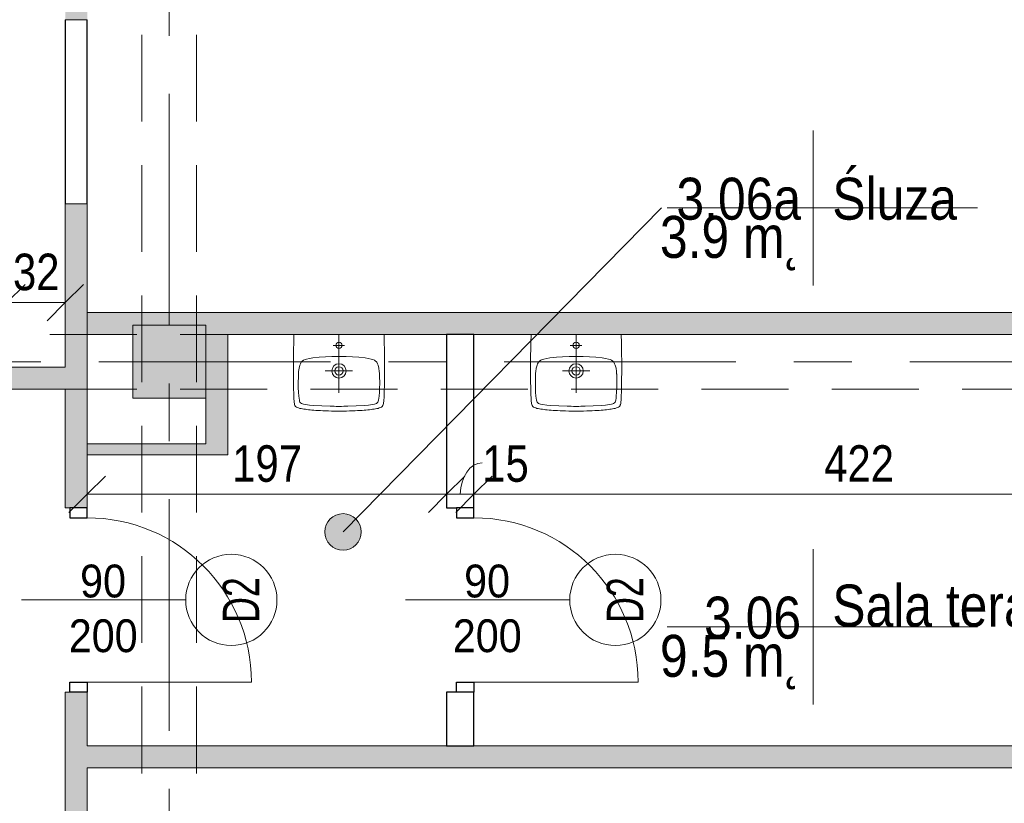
# Model space of a CAD drawing. Header units: centimetres. Extents: x -1737 to 22393, y -8842 to 3838.
# Tile 124 of 174: x 505 to 1045, y 1606 to 2036. Entities that reach past the tile are written whole.
import ezdxf

# ---------------------------------------------------------------- set-up
doc = ezdxf.new("R2010")
doc.units = ezdxf.units.CM
doc.linetypes.add('Oś', pattern=[222.25, 127, -31.75, 31.75, -31.75])
doc.linetypes.add('Ukryte', pattern=[71.438, 47.625, -23.813])
for name, color, linetype, lineweight in [('A-ANNO-DIMS', 211, 'Continuous', 13), ('A-ANNO-DIMS-100', 211, 'Continuous', 13), ('A-ANNO-NOTE', 131, 'Continuous', 13), ('A-AREA-IDEN', 2, 'Continuous', 13), ('A-DETL-GENF', 92, 'Continuous', 9), ('A-DETL-HDLN', 90, 'Ukryte', 9), ('A-DETL-MEDM', 33, 'Continuous', 13), ('A-DOOR', 31, 'Continuous', 13), ('A-WALL', 113, 'Continuous', 13), ('A-WALL-PATT', 111, 'Continuous', 13), ('P-SANR-FIXT', 6, 'Continuous', 9), ('S-COLS', 52, 'Continuous', 13), ('S-GRID', 1, 'Continuous', 13)]:
    doc.layers.add(name, color=color, linetype=linetype, lineweight=lineweight)
doc.styles.add('Arial', font='arial.ttf', dxfattribs={"width": 0.9, "height": 18})
doc.styles.add('Arial Narrow_2', font='ARIALN.TTF', dxfattribs={"height": 20})
doc.styles.add('Arial_1', font='arial.ttf', dxfattribs={"width": 0.7, "height": 20})
doc.styles.add('Arial_7', font='arial.ttf', dxfattribs={"width": 0.85, "height": 23})
doc.dimstyles.new('Diagonal_1_100__0__wewnętrzne', dxfattribs={"dimscale": 30.48, "dimtxt": 20.468619, "dimasz": 0.656168, "dimexe": 0.164042, "dimexo": 0.0625, "dimgap": 0.032808, "dimtad": 1, "dimdec": 0, "dimdsep": 46, "dimtxsty": 'Arial Narrow_2', "dimblk1": 'OBLIQUE', "dimblk2": 'OBLIQUE', "dimsah": 1, "dimcen": 0.09, "dimazin": 0, "dimtfac": 1, "dimtdec": 4, "dimtix": 1, "dimtmove": 0, "dimatfit": 3, "dimfxl": 0, "dimtvp": 1, "dimtolj": 1, "dimtzin": 0, "dimarcsym": 0})
doc.dimstyles.new('Diagonal_1_100__0__wewnętrzne_1', dxfattribs={"dimscale": 30.48, "dimtxt": 20.468619, "dimasz": 0.656168, "dimexe": 0.164042, "dimexo": 0.0625, "dimgap": 0.032808, "dimtad": 1, "dimdec": 0, "dimdsep": 46, "dimtxsty": 'Arial Narrow_2', "dimblk1": 'OBLIQUE', "dimblk2": 'OBLIQUE', "dimsah": 1, "dimcen": 0.09, "dimazin": 0, "dimtfac": 1, "dimtdec": 4, "dimtix": 1, "dimtmove": 1, "dimatfit": 3, "dimfxl": 0, "dimtvp": 1, "dimtolj": 1, "dimtzin": 0, "dimarcsym": 0})

# ---------------------------------------------------------------- blocks, each defined once
blk = doc.blocks.new('M_Concrete-Square-Column - 400 x 400mm-1512407-3_piętro I __3_90 m_ - stan projektowany')
at = {"layer": 'S-COLS', "lineweight": 9}
blk.add_hatch(color=253, dxfattribs=at).paths.add_polyline_path([(20, -20), (20, 20), (-20, 20), (-20, -20), (11, -20)], flags=0)
for p, q in [((20, 20), (-20, 20)), ((-20, 20), (-20, -20)), ((20, -20), (20, 20)), ((-20, -20), (20, -20))]:
    blk.add_line(p, q, dxfattribs=at)
blk = doc.blocks.new('DRZWI 1S - automatyczna etykieta - Drzwi 90-2252109-3_piętro I __3_90 m_ - stan projektowany')
at = {"layer": 'A-DETL-GENF'}
for p, q in [((-50.5, 6), (-50.5, -3.5)), ((-45, 6), (-50.5, 6)), ((-45, -3.5), (-45, 6)), ((50.5, 6), (45, 6)), ((45, 6), (45, -3.5)), ((50.5, -3.5), (50.5, 6)), ((-50.5, -3.5), (-45, -3.5)), ((45, -3.5), (50.5, -3.5))]:
    blk.add_line(p, q, dxfattribs=at)
at = {"layer": 'A-DETL-MEDM', "lineweight": 25}
for p, q in [((-45, 6), (-50.5, 6)), ((-50.5, 6), (-50.5, -3.5)), ((-45, -3.5), (-45, 6)), ((45, -3.5), (45, 6)), ((45, 6), (50.5, 6)), ((50.5, 6), (50.5, -3.5)), ((-50.5, -3.5), (-45, -3.5)), ((50.5, -3.5), (45, -3.5))]:
    blk.add_line(p, q, dxfattribs=at)
at = {"layer": 'A-DOOR'}
blk.add_line((45, 6), (45, 96), dxfattribs=at)
blk.add_arc((45, 6), 90, 90, 180, dxfattribs=at)
blk = doc.blocks.new('DRZWI 1S - automatyczna etykieta - Drzwi 90-2431993-3_piętro I __3_90 m_ - stan projektowany')
at = {"layer": 'A-DETL-GENF'}
for p, q in [((-50.5, 7.5), (-50.5, -2)), ((-45, 7.5), (-50.5, 7.5)), ((-45, -2), (-45, 7.5)), ((50.5, 7.5), (45, 7.5)), ((45, 7.5), (45, -2)), ((50.5, -2), (50.5, 7.5)), ((-50.5, -2), (-45, -2)), ((45, -2), (50.5, -2))]:
    blk.add_line(p, q, dxfattribs=at)
at = {"layer": 'A-DETL-MEDM', "lineweight": 25}
for p, q in [((-45, 7.5), (-50.5, 7.5)), ((-50.5, 7.5), (-50.5, -2)), ((-45, -2), (-45, 7.5)), ((45, -2), (45, 7.5)), ((45, 7.5), (50.5, 7.5)), ((50.5, 7.5), (50.5, -2)), ((-50.5, -2), (-45, -2)), ((50.5, -2), (45, -2))]:
    blk.add_line(p, q, dxfattribs=at)
at = {"layer": 'A-DOOR'}
blk.add_line((45, 7.5), (45, 97.5), dxfattribs=at)
blk.add_arc((45, 7.5), 90, 90, 180, dxfattribs=at)
blk = doc.blocks.new('Umywalka koło Nova Pro - Pro 50-1205816-3_piętro I __3_90 m_ - stan projektowany')
at = {"layer": 'P-SANR-FIXT'}
for p, q in [((-12.08, 42.81), (-12, 43.37)), ((-12, 43.37), (-11.92, 43.87)), ((-11.92, 43.87), (-11.82, 44.38)), ((-11.82, 44.38), (-11.71, 44.67)), ((-11.6, 44.96), (-11.79, 44.38)), ((-11.71, 44.67), (-11.6, 44.96)), ((-11.6, 44.96), (-11.26, 45.47)), ((-11.26, 45.47), (-11.6, 44.96)), ((-11.26, 45.47), (-10.8, 45.84)), ((-10.8, 45.84), (-11.26, 45.47)), ((-10.8, 45.84), (-10.24, 46.11)), ((-10.24, 46.11), (-10.8, 45.84)), ((-10.24, 46.11), (-9.61, 46.32)), ((-9.61, 46.32), (-10.24, 46.11)), ((-9.61, 46.32), (-8.94, 46.51)), ((-8.94, 46.51), (-9.61, 46.32)), ((-8.94, 46.51), (-8.25, 46.64)), ((-8.25, 46.64), (-8.94, 46.51)), ((-8.86, 43.1), (-8.7, 43.34)), ((-8.7, 43.34), (-8.51, 43.55)), ((-8.51, 43.55), (-8.03, 43.85)), ((-8.25, 46.64), (-7.5, 46.8)), ((-7.5, 46.8), (-8.25, 46.64)), ((-8.03, 43.85), (-7.53, 44.06)), ((-7.53, 44.06), (-6.97, 44.22)), ((-7.5, 46.8), (-6.73, 46.91)), ((-6.73, 46.91), (-7.5, 46.8)), ((-6.97, 44.22), (-5.88, 44.43)), ((-6.73, 46.91), (-5.93, 47.04)), ((-5.93, 47.04), (-6.73, 46.91)), ((-5.93, 47.04), (-5.1, 47.15)), ((-5.1, 47.15), (-5.93, 47.04)), ((-5.88, 44.43), (-3.64, 44.75)), ((-5.1, 47.15), (-4.2, 47.25)), ((-4.2, 47.25), (-5.1, 47.15)), ((-4.2, 47.25), (-3.27, 47.36)), ((-3.27, 47.36), (-4.2, 47.25)), ((-3.64, 44.75), (-1.4, 44.94)), ((-3.27, 47.36), (-2.28, 47.44)), ((-2.28, 47.44), (-3.27, 47.36)), ((-2.28, 47.44), (-1.24, 47.52)), ((-1.24, 47.52), (-2.28, 47.44)), ((-1.4, 44.94), (3.1, 45.18)), ((-1.24, 47.52), (-0.15, 47.63)), ((-0.15, 47.63), (-1.24, 47.52)), ((-0.15, 47.63), (1.05, 47.71)), ((1.05, 47.71), (-0.15, 47.63)), ((1.05, 47.71), (2.3, 47.76)), ((2.3, 47.76), (1.05, 47.71)), ((2.3, 47.76), (3.66, 47.84)), ((3.66, 47.84), (2.3, 47.76)), ((3.1, 45.18), (7.6, 45.31)), ((3.66, 47.84), (5.12, 47.89)), ((5.12, 47.89), (3.66, 47.84)), ((5.12, 47.89), (6.72, 47.95)), ((6.72, 47.95), (5.12, 47.89)), ((6.72, 47.95), (8.45, 47.97)), ((8.45, 47.97), (6.72, 47.95)), ((7.6, 45.31), (9.86, 45.39)), ((8.45, 47.97), (10.4, 48)), ((10.4, 48), (8.45, 47.97)), ((9.86, 45.39), (11.04, 45.42)), ((10.4, 48), (14.63, 48)), ((14.63, 48), (10.4, 48)), ((11.04, 45.42), (11.7, 45.42)), ((11.7, 45.42), (12.5, 45.44)), ((12.5, 45.44), (13.3, 45.42)), ((13.3, 45.42), (13.99, 45.42)), ((13.99, 45.42), (15.14, 45.39)), ((14.63, 48), (16.55, 47.97)), ((16.55, 47.97), (14.63, 48)), ((15.14, 45.39), (17.4, 45.31)), ((16.55, 47.97), (18.31, 47.95)), ((18.31, 47.95), (16.55, 47.97)), ((17.4, 45.31), (21.9, 45.18)), ((18.31, 47.95), (19.88, 47.89)), ((19.88, 47.89), (18.31, 47.95)), ((19.88, 47.89), (21.34, 47.84)), ((21.34, 47.84), (19.88, 47.89)), ((21.34, 47.84), (22.7, 47.76)), ((22.7, 47.76), (21.34, 47.84)), ((21.9, 45.18), (26.4, 44.94)), ((22.7, 47.76), (23.98, 47.71)), ((23.98, 47.71), (22.7, 47.76)), ((23.98, 47.71), (25.15, 47.63)), ((25.15, 47.63), (23.98, 47.71)), ((25.15, 47.63), (26.24, 47.52)), ((26.24, 47.52), (25.15, 47.63)), ((26.24, 47.52), (27.31, 47.44)), ((27.31, 47.44), (26.24, 47.52)), ((26.4, 44.94), (28.64, 44.75)), ((27.31, 47.44), (28.29, 47.36)), ((28.29, 47.36), (27.31, 47.44)), ((28.29, 47.36), (29.23, 47.25)), ((29.23, 47.25), (28.29, 47.36)), ((28.64, 44.75), (30.88, 44.43)), ((29.23, 47.25), (30.1, 47.15)), ((30.1, 47.15), (29.23, 47.25)), ((30.1, 47.15), (30.93, 47.04)), ((30.93, 47.04), (30.1, 47.15)), ((30.88, 44.43), (31.97, 44.22)), ((30.93, 47.04), (31.76, 46.91)), ((31.76, 46.91), (30.93, 47.04)), ((31.76, 46.91), (32.5, 46.8)), ((32.5, 46.8), (31.76, 46.91)), ((31.97, 44.22), (32.53, 44.06)), ((32.5, 46.8), (33.25, 46.64)), ((33.25, 46.64), (32.5, 46.8)), ((32.53, 44.06), (33.06, 43.85)), ((33.06, 43.85), (33.54, 43.55)), ((33.25, 46.64), (33.97, 46.51)), ((33.97, 46.51), (33.25, 46.64)), ((33.54, 43.55), (33.73, 43.34)), ((33.73, 43.34), (33.86, 43.1)), ((33.97, 46.51), (34.63, 46.32)), ((34.63, 46.32), (33.97, 46.51)), ((34.63, 46.32), (35.24, 46.11)), ((35.24, 46.11), (34.63, 46.32)), ((35.24, 46.11), (35.8, 45.84)), ((35.8, 45.84), (35.24, 46.11)), ((35.8, 45.84), (36.28, 45.47)), ((36.28, 45.47), (35.8, 45.84)), ((36.28, 45.47), (36.6, 44.96)), ((36.6, 44.96), (36.28, 45.47)), ((36.6, 44.96), (36.82, 44.38)), ((36.82, 44.38), (36.92, 43.87)), ((36.92, 43.87), (37.03, 43.37)), ((37.03, 43.37), (37.08, 42.81)), ((-12.32, 37.43), (-12.3, 38.17)), ((-12.3, 38.17), (-12.27, 38.89)), ((-12.27, 38.89), (-12.24, 39.61)), ((-12.24, 39.61), (-12.22, 40.28)), ((-12.22, 40.28), (-12.19, 40.94)), ((-12.19, 40.94), (-12.16, 41.58)), ((-12.16, 41.58), (-12.14, 42.22)), ((-12.14, 42.22), (-12.08, 42.81)), ((-9.71, 37.56), (-9.53, 39.82)), ((-9.53, 39.82), (-9.39, 40.94)), ((-9.39, 40.94), (-9.21, 42.03)), ((-9.21, 42.03), (-9.05, 42.59)), ((-9.05, 42.59), (-8.86, 43.1)), ((12.5, 6), (12.5, 38)), ((33.86, 43.1), (34.07, 42.59)), ((34.07, 42.59), (34.21, 42.03)), ((34.21, 42.03), (34.39, 40.94)), ((34.39, 40.94), (34.53, 39.82)), ((34.53, 39.82), (34.71, 37.56)), ((37.08, 42.81), (37.14, 42.22)), ((37.14, 42.22), (37.16, 41.58)), ((37.16, 41.58), (37.19, 40.94)), ((37.19, 40.94), (37.22, 40.28)), ((37.22, 40.28), (37.24, 39.61)), ((37.24, 39.61), (37.27, 38.89)), ((37.27, 38.89), (37.3, 38.17)), ((37.3, 38.17), (37.32, 37.43)), ((-12.43, 32.39), (-12.4, 33.3)), ((-12.43, 31.46), (-12.43, 32.39)), ((-12.4, 33.88), (-12.38, 35.06)), ((-12.4, 33.3), (-12.4, 33.88)), ((-12.38, 35.06), (-12.35, 35.88)), ((-12.35, 36.65), (-12.32, 37.43)), ((-12.35, 35.88), (-12.35, 36.65)), ((-9.84, 33.06), (-9.79, 35.32)), ((-9.76, 28.56), (-9.84, 33.06)), ((-9.79, 35.32), (-9.71, 37.56)), ((34.71, 37.56), (34.82, 35.32)), ((34.84, 33.06), (34.76, 28.56)), ((34.82, 35.32), (34.84, 33.06)), ((37.32, 37.43), (37.35, 36.65)), ((37.35, 36.65), (37.35, 35.88)), ((37.35, 35.88), (37.38, 35.06)), ((37.38, 35.06), (37.4, 33.88)), ((37.4, 33.88), (37.43, 33.3)), ((37.43, 33.3), (37.43, 32.39)), ((37.43, 32.39), (37.46, 31.46)), ((-12.48, 27.81), (-12.46, 29.49)), ((-12.48, 26.13), (-12.48, 27.81)), ((-12.46, 30.5), (-12.43, 31.46)), ((-12.46, 29.49), (-12.46, 30.5)), ((-9.74, 27.87), (-9.76, 28.56)), ((-9.71, 27.55), (-9.74, 27.87)), ((-9.69, 27.15), (-9.71, 27.55)), ((-9.61, 26.27), (-9.69, 27.15)), ((34.69, 27.15), (34.63, 26.27)), ((34.71, 27.55), (34.69, 27.15)), ((34.74, 27.87), (34.71, 27.55)), ((34.76, 28.56), (34.74, 27.87)), ((37.46, 31.46), (37.46, 30.5)), ((37.46, 30.5), (37.48, 29.49)), ((37.48, 29.49), (37.48, 27.81)), ((37.48, 27.81), (37.51, 26.13)), ((-12.51, 24.3), (-12.48, 26.13)), ((-12.48, 22.27), (-12.51, 24.3)), ((-12.48, 19.98), (-12.48, 22.27)), ((-9.37, 24.54), (-9.61, 26.27)), ((-8.91, 22.86), (-9.37, 24.54)), ((-8.62, 22.03), (-8.91, 22.86)), ((-8.19, 21.26), (-8.62, 22.03)), ((20.01, 26), (5.01, 26)), ((33.62, 22.03), (33.19, 21.26)), ((33.91, 22.86), (33.62, 22.03)), ((34.37, 24.54), (33.91, 22.86)), ((34.63, 26.27), (34.37, 24.54)), ((37.51, 22.27), (37.48, 19.98)), ((37.51, 26.13), (37.51, 22.27)), ((-12.45, 17.35), (-12.48, 19.98)), ((-12.4, 14.28), (-12.45, 17.35)), ((-7.93, 20.91), (-8.19, 21.26)), ((-7.61, 20.62), (-7.93, 20.91)), ((-6.89, 20.14), (-7.61, 20.62)), ((-6.09, 19.8), (-6.89, 20.14)), ((-5.24, 19.53), (-6.09, 19.8)), ((-3.53, 19.16), (-5.24, 19.53)), ((-1.83, 18.89), (-3.53, 19.16)), ((1.66, 18.49), (-1.83, 18.89)), ((5.15, 18.2), (1.66, 18.49)), ((8.64, 18.06), (5.15, 18.2)), ((10.37, 18.01), (8.64, 18.06)), ((14.63, 18.01), (10.37, 18.01)), ((16.36, 18.06), (14.63, 18.01)), ((19.88, 18.2), (16.36, 18.06)), ((23.34, 18.49), (19.88, 18.2)), ((26.83, 18.89), (23.34, 18.49)), ((28.56, 19.16), (26.83, 18.89)), ((30.26, 19.53), (28.56, 19.16)), ((31.09, 19.8), (30.26, 19.53)), ((31.89, 20.14), (31.09, 19.8)), ((32.61, 20.62), (31.89, 20.14)), ((32.93, 20.91), (32.61, 20.62)), ((33.19, 21.26), (32.93, 20.91)), ((37.45, 17.35), (37.4, 14.28)), ((37.48, 19.98), (37.45, 17.35)), ((-12.32, 10.58), (-12.4, 14.28)), ((15.72, 12.02), (9.46, 12.02)), ((37.4, 14.28), (37.32, 10.58)), ((-12.19, 6), (-12.32, 10.58)), ((37.32, 10.58), (37.19, 6))]:
    blk.add_line(p, q, dxfattribs=at)
for centre, radius in [((12.51, 26), 3.92), ((12.51, 26), 2.28), ((12.5, 12.02), 1.72)]:
    blk.add_circle(centre, radius, dxfattribs=at)
blk = doc.blocks.new('METKA_POMIESZCZENIA2 - Rozbudowana - bez ramki-2396678-3_piętro I __3_90 m_ - stan projektowany')
at = {"layer": 'A-AREA-IDEN'}
for p, q in [((0, 0.425), (0, 0)), ((0.0976, 0), (-0.8, 0)), ((-0.8, 0), (0.9, 0)), ((0, 0), (0, -0.425))]:
    blk.add_line(p, q, dxfattribs=at)
blk = doc.blocks.new('DIMBLOCK270-3_piętro I __3_90 m_ - stan projektowany')
at = {"layer": 'A-ANNO-DIMS-100', "transparency": 16777216}
for p, q in [((754.38, 1775.73), (764.38, 1785.73)), ((1176.38, 1775.73), (1186.38, 1785.73)), ((754.38, 1775.73), (744.38, 1765.73)), ((754.38, 1770.73), (754.38, 1780.73)), ((1176.38, 1775.73), (754.38, 1775.73)), ((754.38, 1775.73), (754.38, 1770.73)), ((1176.38, 1775.73), (1166.38, 1765.73)), ((1176.38, 1770.73), (1176.38, 1780.73)), ((1176.38, 1775.73), (1176.38, 1770.73))]:
    blk.add_line(p, q, dxfattribs=at)
at = {"layer": 'A-ANNO-DIMS-100', "color": 0, "transparency": 16777216, "insert": (946.37, 1802.58), "char_height": 20, "width": 45.6158, "attachment_point": 1, "line_spacing_factor": 0.974696, "style": 'Arial Narrow_2'}
blk.add_mtext('422', dxfattribs=at)
blk = doc.blocks.new('_Oblique')
at = {"color": 0, "linetype": 'ByBlock', "lineweight": -2}
blk.add_line((-0.5, -0.5), (0.5, 0.5), dxfattribs=at)
blk = doc.blocks.new('DIMBLOCK271-3_piętro I __3_90 m_ - stan projektowany')
at = {"layer": 'A-ANNO-DIMS-100', "transparency": 16777216}
for p, q in [((739.38, 1775.73), (749.38, 1785.73)), ((754.38, 1775.73), (764.38, 1785.73)), ((739.38, 1775.73), (729.38, 1765.73)), ((739.38, 1770.73), (739.38, 1780.73)), ((754.38, 1775.73), (739.38, 1775.73)), ((739.38, 1775.73), (739.38, 1770.73)), ((754.38, 1775.73), (744.38, 1765.73)), ((754.38, 1770.73), (754.38, 1780.73)), ((754.38, 1775.73), (754.38, 1770.73))]:
    blk.add_line(p, q, dxfattribs=at)
blk.add_ellipse((758.94, 1775.73), major_axis=(0, 17.24), ratio=0.699391, start_param=0, end_param=1.570796, dxfattribs=at)
at = {"layer": 'A-ANNO-DIMS-100', "color": 0, "transparency": 16777216, "insert": (758.94, 1802.58), "char_height": 20, "width": 30.4105, "attachment_point": 1, "line_spacing_factor": 0.974696, "style": 'Arial Narrow_2'}
blk.add_mtext('15', dxfattribs=at)
blk = doc.blocks.new('DIMBLOCK272-3_piętro I __3_90 m_ - stan projektowany')
at = {"layer": 'A-ANNO-DIMS-100', "transparency": 16777216}
for p, q in [((542.38, 1775.73), (552.38, 1785.73)), ((739.38, 1775.73), (749.38, 1785.73)), ((542.38, 1775.73), (532.38, 1765.73)), ((542.38, 1770.73), (542.38, 1780.73)), ((739.38, 1775.73), (542.38, 1775.73)), ((542.38, 1775.73), (542.38, 1770.73)), ((739.38, 1775.73), (729.38, 1765.73)), ((739.38, 1770.73), (739.38, 1780.73)), ((739.38, 1775.73), (739.38, 1770.73))]:
    blk.add_line(p, q, dxfattribs=at)
at = {"layer": 'A-ANNO-DIMS-100', "color": 0, "transparency": 16777216, "insert": (621.87, 1802.58), "char_height": 20, "width": 45.6158, "attachment_point": 1, "line_spacing_factor": 0.974696, "style": 'Arial Narrow_2'}
blk.add_mtext('197', dxfattribs=at)
blk = doc.blocks.new('DIMBLOCK278-3_piętro I __3_90 m_ - stan projektowany')
at = {"layer": 'A-ANNO-DIMS-100', "transparency": 16777216}
for p, q in [((498.38, 1880.74), (508.38, 1890.74)), ((530.38, 1880.74), (540.38, 1890.74)), ((498.38, 1875.74), (498.38, 1885.74)), ((530.38, 1875.74), (530.38, 1885.74)), ((498.38, 1880.74), (488.38, 1870.74)), ((530.38, 1880.74), (498.38, 1880.74)), ((498.38, 1880.74), (498.38, 1875.74)), ((530.38, 1880.74), (520.38, 1870.74)), ((530.38, 1880.74), (530.38, 1875.74))]:
    blk.add_line(p, q, dxfattribs=at)
at = {"layer": 'A-ANNO-DIMS-100', "color": 0, "transparency": 16777216, "insert": (501.71, 1907.59), "char_height": 20, "width": 30.4105, "attachment_point": 1, "line_spacing_factor": 0.974696, "style": 'Arial Narrow_2'}
blk.add_mtext('32', dxfattribs=at)
blk = doc.blocks.new('DIMBLOCK279-3_piętro I __3_90 m_ - stan projektowany')
at = {"layer": 'A-ANNO-DIMS-100', "transparency": 16777216}
for p, q in [((347.38, 1880.74), (357.38, 1890.74)), ((498.38, 1880.74), (508.38, 1890.74)), ((347.38, 1875.74), (347.38, 1885.74)), ((498.38, 1875.74), (498.38, 1885.74)), ((347.38, 1880.74), (337.38, 1870.74)), ((498.38, 1880.74), (347.38, 1880.74)), ((347.38, 1880.74), (347.38, 1875.74)), ((498.38, 1880.74), (488.38, 1870.74)), ((498.38, 1880.74), (498.38, 1875.74))]:
    blk.add_line(p, q, dxfattribs=at)
at = {"layer": 'A-ANNO-DIMS-100', "color": 0, "transparency": 16777216, "insert": (403.87, 1907.59), "char_height": 20, "width": 45.6158, "attachment_point": 1, "line_spacing_factor": 0.974696, "style": 'Arial Narrow_2'}
blk.add_mtext('151', dxfattribs=at)

msp = doc.modelspace()

# ---------------------------------------------------------------- hatches: boundary and pattern name
at = {"layer": 'A-AREA-IDEN'}
h = msp.add_hatch(color=256, dxfattribs=at)
edge = h.paths.add_edge_path(flags=0)
edge.add_arc((682.6, 1755.11), 10, 0, 360)
at = {"layer": 'A-WALL-PATT', "lineweight": 5}
h = msp.add_hatch(color=254, dxfattribs=at)
h.paths.add_polyline_path([(530.38, 861.33), (542.38, 861.33), (542.38, 1123.33), (530.38, 1123.33), (530.38, 901.49)], flags=0)
h.paths.add_polyline_path([(542.38, 1274.33), (542.38, 1449.33), (530.38, 1449.33), (530.38, 1274.33)], flags=0)
h.paths.add_polyline_path([(532.88, 1550.33), (542.38, 1550.33), (542.38, 1667.33), (530.38, 1667.33), (530.38, 1550.33)], flags=0)
h.paths.add_polyline_path([(542.38, 1768.33), (542.38, 1934.83), (530.38, 1934.83), (530.38, 1768.33), (532.88, 1768.33)], flags=0)
h.paths.add_polyline_path([(532.88, 2035.83), (542.38, 2035.83), (542.38, 2130.83), (530.38, 2130.83), (530.38, 2035.83)], flags=0)
h.paths.add_polyline_path([(532.88, 2251.83), (542.38, 2251.83), (542.38, 2355.33), (530.38, 2355.33), (530.38, 2251.83)], flags=0)
h.paths.add_polyline_path([(530.38, 2625.33), (542.38, 2625.33), (542.38, 2793.33), (530.38, 2793.33), (530.38, 2627.47)], flags=0)
at = {"layer": 'A-WALL-PATT'}
for points in [[(818.18, 1863.33), (1167.38, 1863.33), (1167.38, 1875.33), (542.38, 1875.33), (542.38, 1863.33), (567.38, 1863.33), (567.38, 1868.33), (607.38, 1868.33), (607.38, 1863.33), (810.27, 1863.33)], [(607.38, 1797.33), (619.38, 1797.33), (619.38, 1863.33), (607.38, 1863.33), (607.38, 1803.33)], [(567.38, 1797.33), (607.38, 1797.33), (607.38, 1803.33), (542.38, 1803.33), (542.38, 1797.33)], [(1036.01, 1625.83), (1176.38, 1625.83), (1176.38, 1637.83), (542.38, 1637.83), (542.38, 1625.83), (810.27, 1625.83)]]:
    msp.add_hatch(color=9, dxfattribs=at).paths.add_polyline_path(points, flags=0)
h = msp.add_hatch(color=9, dxfattribs=at)
h.paths.add_polyline_path([(-402.62, 1833.33), (-396.62, 1833.33), (-396.62, 1845.33), (-421.62, 1845.33), (-421.62, 1833.33), (-414.62, 1833.33)], flags=0)
h.paths.add_polyline_path([(530.38, 1833.33), (530.38, 1845.33), (498.38, 1845.33), (498.38, 1833.33)], flags=0)
h.paths.add_polyline_path([(-274.62, 1833.33), (-209.62, 1833.33), (-209.62, 1845.33), (-300.62, 1845.33), (-300.62, 1833.33), (-286.62, 1833.33)], flags=0)
h.paths.add_polyline_path([(7.38, 1833.33), (19.38, 1833.33), (19.38, 1845.33), (7.38, 1845.33), (7.38, 1836.39)], flags=0)
h.paths.add_polyline_path([(347.38, 1833.33), (347.38, 1845.33), (310.38, 1845.33), (310.38, 1833.33), (335.38, 1833.33)], flags=0)
h.paths.add_polyline_path([(-544.17, 1833.33), (-522.62, 1833.33), (-522.62, 1845.33), (-572.62, 1845.33), (-572.62, 1833.33), (-567.62, 1833.33)], flags=0)
h.paths.add_polyline_path([(-84.62, 1833.33), (-32.62, 1833.33), (-32.62, 1845.33), (-108.62, 1845.33), (-108.62, 1833.33), (-92.69, 1833.33)], flags=0)
h.paths.add_polyline_path([(185.38, 1833.33), (209.38, 1833.33), (209.38, 1845.33), (100.38, 1845.33), (100.38, 1833.33), (173.38, 1833.33)], flags=0)

# ---------------------------------------------------------------- linework, layer by layer
at = {"layer": 'A-ANNO-NOTE'}
for p, q in [((506.38, 1717.83), (596.38, 1717.83)), ((506.38, 1717.83), (596.38, 1717.83)), ((716.88, 1717.83), (806.88, 1717.83)), ((716.88, 1717.83), (806.88, 1717.83))]:
    msp.add_line(p, q, dxfattribs=at)
for centre in [(621.38, 1717.83), (831.88, 1717.83)]:
    msp.add_circle(centre, 25, dxfattribs=at)
at = {"layer": 'A-AREA-IDEN'}
msp.add_line((682.6, 1755.11), (857.2, 1932.67), dxfattribs=at)
msp.add_circle((682.6, 1755.11), 10, dxfattribs=at)
at = {"layer": 'A-DETL-HDLN'}
for p, q in [((572.38, 408.33), (572.38, 2788.33)), ((572.38, 408.33), (572.38, 2788.33)), ((602.38, 408.33), (602.38, 2788.33)), ((602.38, 408.33), (602.38, 2788.33)), ((-1192.62, 1863.33), (1167.38, 1863.33)), ((-1192.62, 1863.33), (1167.38, 1863.33)), ((-1192.62, 1833.33), (1167.38, 1833.33)), ((-1192.62, 1833.33), (1167.38, 1833.33))]:
    msp.add_line(p, q, dxfattribs=at)
at = {"layer": 'A-WALL'}
for p, q in [((530.38, 2035.83), (542.38, 2035.83)), ((542.38, 1934.83), (530.38, 1934.83))]:
    msp.add_line(p, q, dxfattribs=at)
at = {"layer": 'A-WALL', "color": 250, "lineweight": 25}
for p, q in [((530.38, 2035.83), (530.38, 1934.83)), ((542.38, 1934.83), (542.38, 2035.83)), ((754.38, 1863.33), (739.38, 1863.33)), ((739.38, 1863.33), (739.38, 1768.33)), ((754.38, 1768.33), (754.38, 1863.33)), ((739.38, 1768.33), (744.88, 1768.33)), ((744.88, 1667.33), (739.38, 1667.33)), ((739.38, 1667.33), (739.38, 1637.83)), ((754.38, 1637.83), (754.38, 1667.33)), ((739.38, 1637.83), (754.38, 1637.83))]:
    msp.add_line(p, q, dxfattribs=at)
at = {"layer": 'A-WALL', "lineweight": 9}
for p, q in [((530.38, 1934.83), (530.38, 1845.33)), ((542.38, 1768.33), (542.38, 1934.83)), ((1167.38, 1875.33), (542.38, 1875.33)), ((542.38, 1863.33), (567.38, 1863.33)), ((607.38, 1863.33), (1167.38, 1863.33)), ((619.38, 1797.33), (619.38, 1863.33)), ((530.38, 1845.33), (498.38, 1845.33)), ((498.38, 1833.33), (530.38, 1833.33)), ((530.38, 1833.33), (530.38, 1768.33)), ((607.38, 1828.33), (607.38, 1803.33)), ((607.38, 1803.33), (542.38, 1803.33)), ((542.38, 1797.33), (619.38, 1797.33)), ((532.88, 1768.33), (530.38, 1768.33)), ((530.38, 1667.33), (530.38, 1550.33)), ((532.88, 1667.33), (530.38, 1667.33)), ((542.38, 1637.83), (542.38, 1667.33)), ((1193.88, 1637.83), (542.38, 1637.83)), ((542.38, 1550.33), (542.38, 1625.83)), ((542.38, 1625.83), (1176.38, 1625.83))]:
    msp.add_line(p, q, dxfattribs=at)
at = {"layer": 'S-GRID', "linetype": 'Oś'}
for p, q in [((587.38, 2884.27), (587.38, 27.13)), ((1342.46, 1848.33), (-1368.76, 1848.33))]:
    msp.add_line(p, q, dxfattribs=at)

# ---------------------------------------------------------------- block references
at = {"layer": 'A-AREA-IDEN', "xscale": 99.99999999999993, "yscale": 99.99999999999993, "zscale": 99.99999999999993}
for p in [(940.36, 1932.67), (940.36, 1703.07)]:
    msp.add_blockref('METKA_POMIESZCZENIA2 - Rozbudowana - bez ramki-2396678-3_piętro I __3_90 m_ - stan projektowany', p, dxfattribs=at)
at = {"layer": 'A-DOOR'}
for name, p, rotation in [('DRZWI 1S - automatyczna etykieta - Drzwi 90-2252109-3_piętro I __3_90 m_ - stan projektowany', (536.38, 1717.83), 270.0000000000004), ('DRZWI 1S - automatyczna etykieta - Drzwi 90-2431993-3_piętro I __3_90 m_ - stan projektowany', (746.88, 1717.83), 269.9999999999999)]:
    msp.add_blockref(name, p, dxfattribs=dict(at, rotation=rotation))
at = {"layer": 'P-SANR-FIXT', "rotation": 180}
for p in [(692.88, 1869.33), (822.88, 1869.33)]:
    msp.add_blockref('Umywalka koło Nova Pro - Pro 50-1205816-3_piętro I __3_90 m_ - stan projektowany', p, dxfattribs=at)
at = {"layer": 'S-COLS', "lineweight": 9}
msp.add_blockref('M_Concrete-Square-Column - 400 x 400mm-1512407-3_piętro I __3_90 m_ - stan projektowany', (587.38, 1848.33), dxfattribs=at)

# ---------------------------------------------------------------- texts
at = {"layer": 'A-ANNO-NOTE', "lineweight": 211, "char_height": 18, "attachment_point": 5, "line_spacing_factor": 0.936439, "style": 'Arial'}
for s, insert, width in [('\\pt114.3,228.6,342.9,457.2,571.5,685.8,800.1,914.4,1028.7,1143,1257.3,1371.6,1485.9,1600.2,1714.5,1828.8,1943.1,2057.4,2171.7,2286,2400.3,2514.6,2628.9,2743.2,2857.5,2971.8,3086.1,3200.4,3314.7,3429,3543.3,3657.6;90', (551.07, 1728.06), 25.65), ('\\pt114.3,228.6,342.9,457.2,571.5,685.8,800.1,914.4,1028.7,1143,1257.3,1371.6,1485.9,1600.2,1714.5,1828.8,1943.1,2057.4,2171.7,2286,2400.3,2514.6,2628.9,2743.2,2857.5,2971.8,3086.1,3200.4,3314.7,3429,3543.3,3657.6;90', (761.57, 1728.06), 25.65), ('\\pt114.3,228.6,342.9,457.2,571.5,685.8,800.1,914.4,1028.7,1143,1257.3,1371.6,1485.9,1600.2,1714.5,1828.8,1943.1,2057.4,2171.7,2286,2400.3,2514.6,2628.9,2743.2,2857.5,2971.8,3086.1,3200.4,3314.7,3429,3543.3,3657.6;200', (551.16, 1698.06), 38.07), ('\\pt114.3,228.6,342.9,457.2,571.5,685.8,800.1,914.4,1028.7,1143,1257.3,1371.6,1485.9,1600.2,1714.5,1828.8,1943.1,2057.4,2171.7,2286,2400.3,2514.6,2628.9,2743.2,2857.5,2971.8,3086.1,3200.4,3314.7,3429,3543.3,3657.6;200', (761.66, 1698.06), 38.07)]:
    msp.add_mtext(s, dxfattribs=dict(at, insert=insert, width=width))
at = {"layer": 'A-ANNO-NOTE', "lineweight": 211, "char_height": 20, "width": 25.97, "attachment_point": 5, "rotation": 90, "line_spacing_factor": 0.936439, "style": 'Arial_1'}
for insert in [(626.67, 1717.76), (837.17, 1717.76)]:
    msp.add_mtext('\\pt88.9,177.8,266.7,355.6,444.5,533.4,622.3,711.2,800.1,889,977.9,1066.8,1155.7,1244.6,1333.5,1422.4,1511.3,1600.2,1689.1,1778,1866.9,1955.8,2044.7,2133.6,2222.5,2311.4,2400.3,2489.2,2578.1,2667,2755.9,2844.8;D2', dxfattribs=dict(at, insert=insert))
at = {"layer": 'A-AREA-IDEN', "char_height": 23, "line_spacing_factor": 0.936439, "style": 'Arial_7'}
for s, insert, width, attachment_point in [('\\pt84.99995,169.9999,255.00008,340.00003,424.99998,509.99993,595.00011,680.00006,765.00001,849.99996,934.99991,1020.00009,1105.00004,1189.99999,1274.99994,1359.99989,1445.00007,1530.00002,1614.99997,1699.99992,1785.0001,1870.00005,1955,2039.99995,2124.9999,2210.00008,2295.00003,2379.99998,2464.99993,2550.00011,2635.00006,2720.00001;3.06a', (933.7, 1925.89), 68, 9), ('\\pt84.99995,169.9999,255.00008,340.00003,424.99998,509.99993,595.00011,680.00006,765.00001,849.99996,934.99991,1020.00009,1105.00004,1189.99999,1274.99994,1359.99989,1445.00007,1530.00002,1614.99997,1699.99992,1785.0001,1870.00005,1955,2039.99995,2124.9999,2210.00008,2295.00003,2379.99998,2464.99993,2550.00011,2635.00006,2720.00001;Śluza', (950.79, 1925.89), 68, 7), ('\\pt84.99995,169.9999,255.00008,340.00003,424.99998,509.99993,595.00011,680.00006,765.00001,849.99996,934.99991,1020.00009,1105.00004,1189.99999,1274.99994,1359.99989,1445.00007,1530.00002,1614.99997,1699.99992,1785.0001,1870.00005,1955,2039.99995,2124.9999,2210.00008,2295.00003,2379.99998,2464.99993,2550.00011,2635.00006,2720.00001;3.9 m˛', (933.7, 1928.28), 76.5, 3), ('\\pt84.99995,169.9999,255.00008,340.00003,424.99998,509.99993,595.00011,680.00006,765.00001,849.99996,934.99991,1020.00009,1105.00004,1189.99999,1274.99994,1359.99989,1445.00007,1530.00002,1614.99997,1699.99992,1785.0001,1870.00005,1955,2039.99995,2124.9999,2210.00008,2295.00003,2379.99998,2464.99993,2550.00011,2635.00006,2720.00001;Sala terapii', (950.79, 1696.29), 134.98, 7), ('\\pt84.99995,169.9999,255.00008,340.00003,424.99998,509.99993,595.00011,680.00006,765.00001,849.99996,934.99991,1020.00009,1105.00004,1189.99999,1274.99994,1359.99989,1445.00007,1530.00002,1614.99997,1699.99992,1785.0001,1870.00005,1955,2039.99995,2124.9999,2210.00008,2295.00003,2379.99998,2464.99993,2550.00011,2635.00006,2720.00001;3.06', (933.7, 1696.29), 52.87, 9), ('\\pt84.99995,169.9999,255.00008,340.00003,424.99998,509.99993,595.00011,680.00006,765.00001,849.99996,934.99991,1020.00009,1105.00004,1189.99999,1274.99994,1359.99989,1445.00007,1530.00002,1614.99997,1699.99992,1785.0001,1870.00005,1955,2039.99995,2124.9999,2210.00008,2295.00003,2379.99998,2464.99993,2550.00011,2635.00006,2720.00001;9.5 m˛', (933.7, 1698.68), 76.5, 3)]:
    msp.add_mtext(s, dxfattribs=dict(at, insert=insert, width=width, attachment_point=attachment_point))

# ---------------------------------------------------------------- dimensions: what is measured, and where the dimension line sits
at = {"layer": 'A-ANNO-DIMS'}
for base, p1, p2, override, picture, middle in [((347.38, 1880.74), (498.38, 1875.74), (347.38, 1875.74), {"dimpost": '<>', "dimfxl": 151}, 'DIMBLOCK279-3_piętro I __3_90 m_ - stan projektowany', (422.88, 1891.95)), ((498.38, 1880.74), (530.38, 1875.74), (498.38, 1875.74), {"dimpost": '<>', "dimfxl": 32}, 'DIMBLOCK278-3_piętro I __3_90 m_ - stan projektowany', (514.38, 1891.95)), ((542.38, 1775.73), (739.38, 1770.73), (542.38, 1770.73), {"dimpost": '<>', "dimfxl": 197}, 'DIMBLOCK272-3_piętro I __3_90 m_ - stan projektowany', (640.88, 1786.94)), ((754.38, 1775.73), (1176.38, 1770.73), (754.38, 1770.73), {"dimpost": '<>', "dimfxl": 422}, 'DIMBLOCK270-3_piętro I __3_90 m_ - stan projektowany', (965.38, 1786.77))]:
    dim = msp.add_linear_dim(base=base, p1=p1, p2=p2, angle=0, dimstyle='Diagonal_1_100__0__wewnętrzne', override=override, dxfattribs=at)
    dim.commit()
    dim.dimension.update_dxf_attribs({"geometry": picture, "text_midpoint": middle})
dim = msp.add_linear_dim(base=(739.38, 1775.73), p1=(754.38, 1770.73), p2=(739.38, 1770.73), angle=0, dimstyle='Diagonal_1_100__0__wewnętrzne_1', override={"dimpost": '<>', "dimfxl": 15}, dxfattribs=at)
dim.commit()
dim.dimension.update_dxf_attribs({"geometry": 'DIMBLOCK271-3_piętro I __3_90 m_ - stan projektowany', "text_midpoint": (774.14, 1789.25), "dimtype": 160})

doc.saveas('drawing.dxf')
